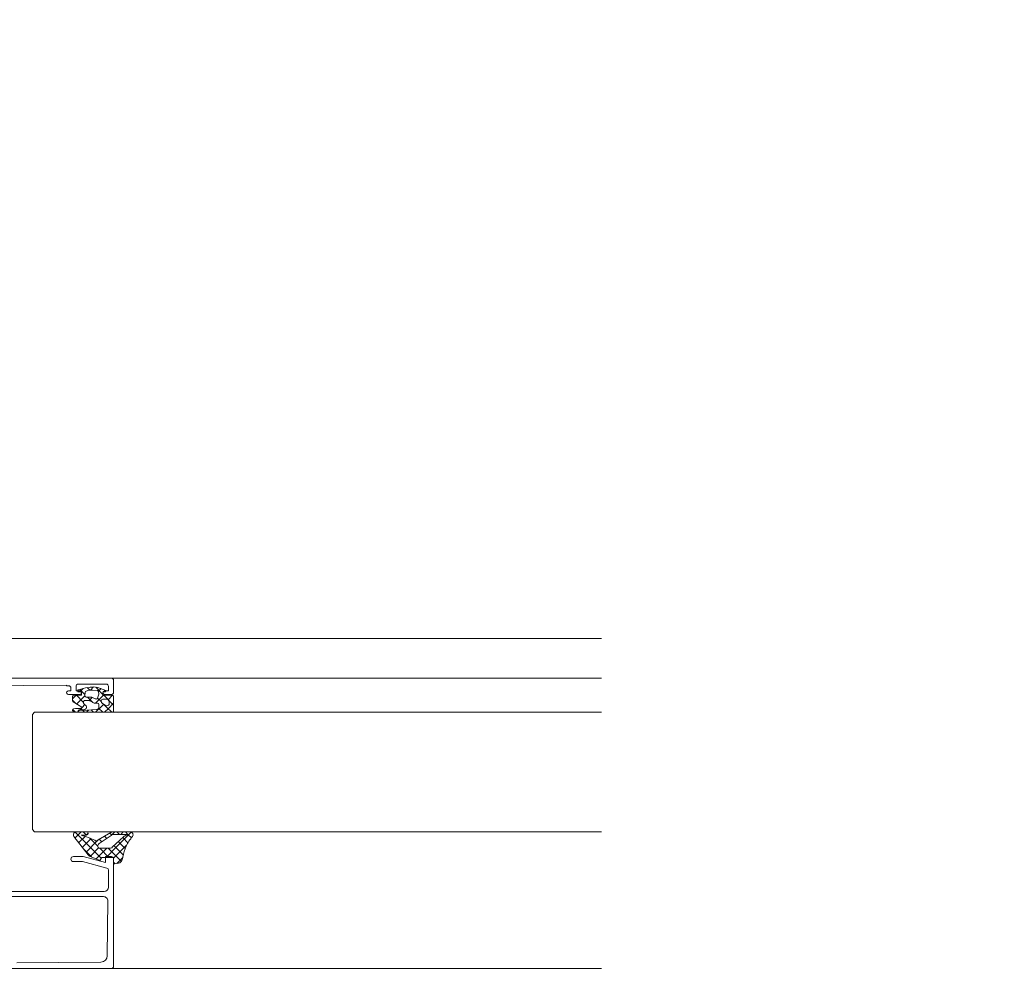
# Model space of a CAD drawing. Header units: millimetres. Extents: x 3652085 to 3778338, y -303702 to -273644.
# Tile 29 of 256: x 3656758 to 3656989, y -276888 to -276666. Entities that reach past the tile are written whole.
import ezdxf

# ---------------------------------------------------------------- set-up
doc = ezdxf.new("R2010")
doc.units = ezdxf.units.MM
doc.linetypes.add('AUSGEZOGEN', pattern=[0])
doc.layers.add('!!!! BALCONY', color=7, linetype='Continuous')
doc.layers.add('DOOR', color=7, linetype='AUSGEZOGEN')
doc.layers.add('SYMBOL-DETAIL    (HAUSART)', color=2, linetype='Continuous', lineweight=5)

msp = doc.modelspace()

# ---------------------------------------------------------------- hatches: boundary and pattern name
at = {"layer": '!!!! BALCONY', "linetype": 'Continuous', "lineweight": 13}
h = msp.add_hatch(dxfattribs=at)
h.set_pattern_fill('NET', color=252, scale=50, angle=360, style=0)
h.set_pattern_definition([(360, (3852956.77, -411113.63), (8e-14, 158.75), []), (90, (3852956.77, -411113.63), (-158.75, 9e-14), [])])
h.paths.add_polyline_path([(3656189.32, -276684.64), (3656189.32, -276683.85), (3656190.9, -276683.85), (3656191.69, -276683.06), (3656191.69, -276682.27), (3656193.27, -276682.27), (3656195.21, -276683.55), (3656198.99, -276683.89), (3656198.8, -276682.27), (3656201.17, -276682.27), (3656201.96, -276683.06), (3656202.75, -276683.06), (3656203.54, -276683.85), (3656208.29, -276683.85), (3656209.08, -276684.64), (3656213.82, -276684.64), (3656214.61, -276685.43), (3656216.98, -276685.43), (3656217.77, -276686.22), (3656218.56, -276686.22), (3656221.72, -276687.01), (3656222.51, -276687.01), (3656224.88, -276687.8), (3656227.26, -276687.8), (3656228.05, -276688.35), (3656230.42, -276688.35), (3656230.42, -276687.8), (3656231.21, -276687.8), (3656232, -276687.01), (3656240.69, -276687.01), (3656241.48, -276686.22), (3656249.39, -276686.22), (3656250.18, -276685.43), (3656252.55, -276685.43), (3656252.55, -276684.64), (3656254.13, -276684.64), (3656254.92, -276683.85), (3656262.03, -276683.85), (3656262.82, -276684.64), (3656263.61, -276684.64), (3656264.4, -276685.43), (3656268.36, -276685.43), (3656269.15, -276684.64), (3656274.68, -276684.64), (3656276.26, -276683.85), (3656294.8, -276683.85), (3656296.02, -276683.85), (3656296.02, -276683.06), (3656299.97, -276683.06), (3656300.76, -276682.27), (3656312.62, -276682.27), (3656314.2, -276683.06), (3656314.99, -276683.85), (3656315.78, -276683.85), (3656317.36, -276684.64), (3656318.94, -276686.22), (3656321.31, -276686.22), (3656322.1, -276685.43), (3656335.54, -276685.43), (3656335.54, -276684.64), (3656347.4, -276684.64), (3656348.19, -276683.85), (3656352.93, -276683.85), (3656352.93, -276683.06), (3656354.51, -276683.06), (3656354.51, -276683.85), (3656356.09, -276683.85), (3656358.46, -276686.22), (3656360.04, -276686.22), (3656360.04, -276687.01), (3656361.62, -276687.01), (3656361.62, -276685.43), (3656363.99, -276685.43), (3656364.78, -276684.64), (3656373.48, -276684.64), (3656374.27, -276685.43), (3656375.06, -276685.43), (3656375.85, -276686.22), (3656376.64, -276685.43), (3656377.43, -276685.43), (3656379.01, -276684.64), (3656381.38, -276683.85), (3656382.96, -276683.85), (3656383.75, -276683.06), (3656386.92, -276683.06), (3656387.71, -276683.85), (3656389.29, -276683.85), (3656390.87, -276684.64), (3656392.45, -276685.43), (3656394.82, -276685.43), (3656395.61, -276684.64), (3656399.56, -276684.64), (3656400.35, -276683.85), (3656410.63, -276683.85), (3656410.63, -276684.64), (3656418.53, -276684.64), (3656419.32, -276683.85), (3656421.69, -276683.85), (3656423.27, -276682.27), (3656423.27, -276682.27), (3656424.85, -276682.27), (3656425.64, -276683.06), (3656426.44, -276683.85), (3656428.81, -276683.85), (3656429.6, -276684.64), (3656436.71, -276684.64), (3656437.5, -276683.85), (3656437.5, -276683.06), (3656438.29, -276682.27), (3656439.08, -276682.27), (3656439.87, -276681.48), (3656442.24, -276681.48), (3656442.24, -276682.27), (3656444.61, -276682.27), (3656445.4, -276683.06), (3656446.2, -276683.06), (3656446.99, -276683.85), (3656455.68, -276683.85), (3656456.47, -276684.64), (3656459.63, -276684.64), (3656460.42, -276685.43), (3656464.37, -276685.43), (3656465.16, -276684.64), (3656467.54, -276684.64), (3656468.33, -276683.85), (3656478.6, -276683.85), (3656479.39, -276684.64), (3656484.92, -276684.64), (3656487.3, -276685.43), (3656489.42, -276684.64), (3656498.55, -276684.64), (3656499.34, -276683.85), (3656499.34, -276683.06), (3656500.13, -276682.27), (3656500.92, -276682.27), (3656501.71, -276681.48), (3656504.08, -276681.48), (3656504.08, -276682.27), (3656506.46, -276682.27), (3656507.25, -276683.06), (3656508.04, -276683.06), (3656508.83, -276683.85), (3656517.52, -276683.85), (3656518.31, -276684.64), (3656521.47, -276684.64), (3656522.26, -276685.43), (3656526.21, -276685.43), (3656527.01, -276684.64), (3656529.38, -276684.64), (3656530.17, -276683.85), (3656540.44, -276683.85), (3656541.23, -276684.64), (3656546.77, -276684.64), (3656549.14, -276685.43), (3656551.51, -276685.43), (3656552.36, -276685.86), (3656556.93, -276683.85), (3656557.73, -276684.64), (3656563.26, -276684.64), (3656565.63, -276685.43), (3656567.76, -276684.64), (3656576.88, -276684.64), (3656577.67, -276683.85), (3656577.67, -276683.06), (3656578.47, -276682.27), (3656579.26, -276682.27), (3656580.05, -276681.48), (3656582.42, -276681.48), (3656582.42, -276682.27), (3656584.79, -276682.27), (3656585.58, -276683.06), (3656586.37, -276683.06), (3656587.16, -276683.85), (3656595.85, -276683.85), (3656596.64, -276684.64), (3656607.55, -276684.64), (3656610.72, -276683.85), (3656612.3, -276683.85), (3656613.09, -276683.06), (3656613.88, -276683.06), (3656614.67, -276682.27), (3656616.25, -276682.27), (3656618.76, -276682.52), (3656622.19, -276683.21), (3656624.15, -276682.27), (3656625.73, -276682.27), (3656626.52, -276683.06), (3656628.1, -276683.06), (3656628.1, -276683.85), (3656630.47, -276683.85), (3656631.27, -276684.64), (3656634.43, -276684.64), (3656635.22, -276685.43), (3656639.17, -276685.43), (3656639.96, -276686.22), (3656645.49, -276686.22), (3656646.28, -276685.43), (3656651.82, -276685.43), (3656652.61, -276684.64), (3656657.35, -276684.64), (3656658.14, -276683.85), (3656666.83, -276683.85), (3656666.83, -276684.64), (3656692.13, -276684.64), (3656692.13, -276683.85), (3656693.71, -276683.85), (3656694.5, -276683.06), (3656694.5, -276682.27), (3656696.08, -276682.27), (3656698.02, -276683.55), (3656701.8, -276683.89), (3656701.61, -276682.27), (3656703.98, -276682.27), (3656704.77, -276683.06), (3656705.56, -276683.06), (3656706.35, -276683.85), (3656708.34, -276683.85), (3656709.92, -276683.85), (3656710.71, -276683.06), (3656710.71, -276682.27), (3656712.29, -276682.27), (3656714.24, -276683.55), (3656718.01, -276683.89), (3656717.82, -276682.27), (3656720.2, -276682.27), (3656720.99, -276683.06), (3656721.78, -276683.06), (3656722.57, -276683.85), (3656725.33, -276683.85), (3656725.33, -276688.9), (3656725.33, -276690.88), (3656724.64, -276690.88), (3656724.64, -276691.86), (3656723.85, -276691.86), (3656724.64, -276692.65), (3656725.43, -276693.44), (3656725.43, -276697.39), (3656726.22, -276698.18), (3656726.22, -276708.46), (3656725.43, -276708.46), (3656725.43, -276716.36), (3656726.22, -276717.15), (3656726.22, -276719.52), (3656727.01, -276720.31), (3656727.01, -276721.1), (3656727.8, -276721.1), (3656727.8, -276722.68), (3656727.01, -276723.47), (3656726.22, -276724.26), (3656726.22, -276726.63), (3656725.43, -276727.42), (3656725.43, -276734.54), (3656726.22, -276735.33), (3656727.01, -276735.33), (3656727.8, -276736.12), (3656727.8, -276736.91), (3656728.59, -276737.7), (3656728.59, -276740.07), (3656727.8, -276740.07), (3656727.8, -276742.44), (3656727.01, -276743.23), (3656727.01, -276744.02), (3656726.22, -276744.81), (3656726.22, -276753.51), (3656725.43, -276754.3), (3656725.43, -276757.46), (3656724.64, -276758.25), (3656724.64, -276762.2), (3656725.43, -276762.99), (3656725.43, -276765.36), (3656726.22, -276766.15), (3656726.22, -276776.43), (3656725.43, -276777.22), (3656725.43, -276782.75), (3656724.64, -276785.12), (3656725.43, -276787.25), (3656725.43, -276796.38), (3656726.22, -276797.17), (3656727.01, -276797.17), (3656727.8, -276797.96), (3656727.8, -276798.35), (3656727.8, -276798.75), (3656728.59, -276799.54), (3656728.59, -276801.91), (3656727.8, -276801.91), (3656727.8, -276804.28), (3656727.01, -276805.07), (3656727.01, -276805.86), (3656726.48, -276806.39), (3656726.22, -276806.65), (3656726.22, -276808.44, -0.317837), (3656726.72, -276809.14), (3656726.72, -276816.39), (3656726.72, -276820.33), (3656779.97, -276820.33), (3656894.71, -276820.33), (3656894.71, -276685.35), (3656894.71, -276679.27), (3656894.71, -276669.27), (3656894.71, -276646.1), (3656894.71, -276220.09), (3656983.08, -276193.28), (3656806.34, -276169.7), (3656894.71, -276146.35), (3656894.71, -275978.24), (3656894.71, -275935.32), (3656894.71, -275669.88), (3656894.71, -275537.89), (3656894.71, -275005.89), (3656178.04, -275005.89), (3656128.42, -275005.89), (3656123.18, -275005.89), (3656123.18, -275009.64), (3656123.97, -275010.43), (3656123.97, -275020.7), (3656123.18, -275020.7), (3656123.18, -275028.61), (3656123.97, -275029.4), (3656123.97, -275031.77), (3656124.76, -275032.56), (3656124.76, -275033.35), (3656125.55, -275033.35), (3656125.55, -275034.93), (3656124.76, -275035.72), (3656123.97, -275036.51), (3656123.97, -275038.88), (3656123.18, -275039.67), (3656123.18, -275046.79), (3656123.97, -275047.58), (3656124.76, -275047.58), (3656125.55, -275048.37), (3656125.55, -275049.16), (3656126.34, -275049.95), (3656126.34, -275052.32), (3656125.55, -275052.32), (3656125.55, -275054.69), (3656124.76, -275055.48), (3656124.76, -275056.27), (3656123.97, -275057.06), (3656123.97, -275065.76), (3656123.18, -275066.55), (3656123.18, -275069.71), (3656122.39, -275070.5), (3656122.39, -275070.55), (3656121.59, -275070.55), (3656121.59, -275071.57), (3656122.38, -275072.36), (3656122.38, -275077.89), (3656123.17, -275078.68), (3656123.17, -275083.43), (3656123.96, -275084.22), (3656123.96, -275092.91), (3656123.17, -275092.91), (3656123.17, -275105.89), (3656123.17, -275118.2), (3656123.96, -275118.2), (3656123.96, -275119.78), (3656124.75, -275120.57), (3656125.54, -275120.57), (3656125.54, -275122.16), (3656124.27, -275124.1), (3656123.93, -275127.88), (3656125.54, -275127.69), (3656125.54, -275130.06), (3656124.75, -275130.85), (3656124.75, -275131.64), (3656123.96, -275132.43), (3656123.96, -275137.17), (3656123.17, -275137.96), (3656123.17, -275142.71), (3656122.38, -275143.5), (3656122.38, -275145.87), (3656121.59, -275146.66), (3656121.59, -275147.45), (3656120.8, -275150.61), (3656120.8, -275151.4), (3656120.01, -275153.77), (3656120.01, -275156.14), (3656119.46, -275156.93), (3656119.46, -275159.3), (3656120.01, -275159.3), (3656120.01, -275160.09), (3656120.8, -275160.88), (3656120.8, -275169.58), (3656121.59, -275170.37), (3656121.59, -275178.27), (3656122.38, -275179.06), (3656122.38, -275181.43), (3656123.17, -275181.43), (3656123.17, -275183.02), (3656123.96, -275183.81), (3656123.96, -275190.92), (3656123.17, -275191.71), (3656123.17, -275192.5), (3656122.38, -275193.29), (3656122.38, -275197.24), (3656123.17, -275198.03), (3656123.17, -275203.57), (3656123.96, -275205.15), (3656123.96, -275224.91), (3656124.75, -275224.91), (3656124.75, -275228.86), (3656125.54, -275229.65), (3656125.54, -275241.5), (3656124.75, -275243.09), (3656123.96, -275243.88), (3656123.96, -275244.67), (3656123.17, -275246.25), (3656121.59, -275247.83), (3656121.59, -275250.2), (3656122.38, -275250.99), (3656122.38, -275264.43), (3656123.17, -275264.43), (3656123.17, -275276.28), (3656123.96, -275277.07), (3656123.96, -275281.81), (3656124.75, -275281.81), (3656124.75, -275283.4), (3656123.96, -275283.4), (3656123.96, -275284.98), (3656121.59, -275287.35), (3656121.59, -275288.93), (3656120.8, -275290.51), (3656122.38, -275290.51), (3656122.38, -275292.88), (3656123.17, -275293.67), (3656123.17, -275302.37), (3656122.38, -275303.16), (3656122.38, -275303.95), (3656121.59, -275304.74), (3656122.38, -275305.53), (3656122.38, -275306.32), (3656123.17, -275307.9), (3656123.96, -275310.27), (3656123.96, -275311.85), (3656124.75, -275312.64), (3656124.75, -275315.8), (3656123.96, -275316.59), (3656123.96, -275318.17), (3656123.17, -275319.75), (3656122.38, -275321.33), (3656122.38, -275323.71), (3656123.17, -275324.5), (3656123.17, -275328.45), (3656123.96, -275329.24), (3656123.96, -275339.51), (3656123.17, -275339.51), (3656123.17, -275347.42), (3656123.96, -275348.21), (3656123.96, -275350.58), (3656125.54, -275352.16), (3656125.54, -275352.16), (3656125.54, -275353.74), (3656124.75, -275354.53), (3656123.96, -275355.32), (3656123.96, -275357.69), (3656123.17, -275358.48), (3656123.17, -275365.6), (3656123.96, -275366.39), (3656124.75, -275366.39), (3656125.54, -275367.18), (3656125.54, -275367.97), (3656126.33, -275368.76), (3656126.33, -275371.13), (3656125.15, -275374.69), (3656123.96, -275375.87), (3656123.96, -275384.57), (3656123.17, -275385.36), (3656123.17, -275388.52), (3656122.38, -275389.31), (3656122.38, -275389.36), (3656122.38, -275392.65), (3656123.17, -275393.44), (3656123.96, -275395.02), (3656123.96, -275395.81), (3656124.75, -275396.6), (3656125.54, -275398.18), (3656125.54, -275410.04), (3656124.75, -275410.83), (3656124.75, -275414.78), (3656123.96, -275414.78), (3656123.96, -275416.01), (3656123.96, -275434.54), (3656123.17, -275436.12), (3656123.17, -275441.66), (3656122.38, -275442.45), (3656122.38, -275446.4), (3656123.17, -275447.19), (3656123.17, -275447.98), (3656123.96, -275448.77), (3656123.96, -275455.88), (3656123.17, -275456.67), (3656123.17, -275458.25), (3656122.38, -275458.25), (3656122.38, -275460.62), (3656121.59, -275461.42), (3656121.59, -275469.32), (3656120.8, -275470.11), (3656120.8, -275478.8), (3656120.01, -275479.59), (3656120.01, -275480.38), (3656119.46, -275482.76), (3656120.01, -275483.55), (3656120.01, -275485.92), (3656120.8, -275488.29), (3656120.8, -275489.08), (3656121.86, -275493.29), (3656122.38, -275493.82), (3656122.38, -275496.19), (3656123.17, -275496.98), (3656123.17, -275501.73), (3656123.96, -275502.52), (3656123.96, -275507.26), (3656124.75, -275508.05), (3656124.75, -275508.84), (3656125.54, -275509.63), (3656125.54, -275512), (3656123.92, -275511.81), (3656124.27, -275515.59), (3656125.54, -275517.53), (3656125.54, -275519.11), (3656124.75, -275519.11), (3656123.96, -275519.9), (3656123.96, -275521.49), (3656123.17, -275521.49), (3656123.17, -275561.8), (3656123.96, -275561.8), (3656123.96, -275563.4), (3656123.17, -275563.4), (3656123.17, -275567.85), (3656123.96, -275568.64), (3656121.96, -275573.22), (3656122.38, -275574.07), (3656122.38, -275576.44), (3656123.17, -275578.81), (3656123.17, -275584.35), (3656123.96, -275585.14), (3656123.96, -275595.41), (3656123.17, -275596.2), (3656123.17, -275598.57), (3656122.38, -275599.36), (3656122.38, -275603.32), (3656123.17, -275604.11), (3656123.17, -275607.27), (3656123.96, -275608.06), (3656123.96, -275616.75), (3656124.75, -275617.54), (3656124.75, -275618.33), (3656125.54, -275619.12), (3656125.54, -275621.5), (3656126.33, -275621.5), (3656126.33, -275623.87), (3656125.54, -275624.66), (3656125.54, -275625.45), (3656124.75, -275626.24), (3656123.96, -275626.24), (3656123.17, -275627.03), (3656123.17, -275636.16), (3656122.63, -275637.61), (3656122.93, -275638.89), (3656117.04, -275638.89), (3656116.25, -275639.68), (3656111.68, -275637.67), (3656110.83, -275638.1), (3656108.45, -275638.1), (3656106.08, -275638.89), (3656100.55, -275638.89), (3656099.76, -275639.68), (3656089.49, -275639.68), (3656088.69, -275638.89), (3656086.32, -275638.89), (3656085.53, -275638.1), (3656081.58, -275638.1), (3656080.79, -275638.89), (3656077.63, -275638.89), (3656076.84, -275639.68), (3656073.01, -275640.73), (3656069.19, -275638.89), (3656059.02, -275638.93), (3656054.93, -275638.94), (3656054.93, -275638.91, -0.271422), (3656051.91, -275638.88), (3656051.91, -275669.88), (3656051.91, -275669.88), (3656051.91, -275697.28), (3656051.93, -276349.39), (3656781.13, -276349.4, -0.383388), (3656782.02, -276350.39), (3656782.02, -276351.89, -0.414214), (3656781.52, -276352.39), (3656780.52, -276352.39), (3656780.52, -276351.89), (3656779.02, -276351.89, 0.414214), (3656778.02, -276352.89), (3656778.02, -276364.59), (3656782.02, -276364.59), (3656782.02, -276363.59), (3656783.02, -276363.59), (3656783.02, -276364.59), (3656783.02, -276379.29), (3656780.82, -276379.29), (3656780.82, -276381.19), (3656779.02, -276381.19), (3656779.02, -276379.14), (3656772.72, -276379.14, 0.414214), (3656771.22, -276380.64), (3656771.22, -276386.87), (3656770.92, -276387.39), (3656771.22, -276387.91), (3656771.22, -276394.14, 0.414214), (3656772.72, -276395.64), (3656779.02, -276395.64), (3656779.02, -276393.59), (3656780.82, -276393.59), (3656780.82, -276395.49), (3656783.02, -276395.49), (3656783.02, -276404.89), (3656793.02, -276404.89), (3656793.02, -276403.39), (3656792.2, -276399.89), (3656797.95, -276399.89), (3656797.95, -276399.89), (3656803.7, -276399.89), (3656803.02, -276403.39), (3656803.02, -276415.39, -0.414214), (3656799.02, -276419.39), (3656785.64, -276419.39), (3656785.64, -276432.39, -0.414214), (3656783.64, -276434.39), (3656782.64, -276434.39), (3656782.64, -276438.89), (3656782.64, -276440.21), (3656782.67, -276440.26), (3656782.67, -276441.45), (3656782.67, -276444.53), (3656782.66, -276441.45), (3656782.27, -276441.45, 0.073044), (3656782.64, -276445.89), (3656782.64, -276489.89, -0.414214), (3656781.14, -276491.39), (3656643.38, -276491.39, -0.208864), (3656642.28, -276490.91, -0.066632), (3656635.71, -276481.59, -0.563251), (3656637.04, -276479.39), (3656751.64, -276479.39, 0.414202), (3656758.64, -276472.39), (3656758.64, -276441.45), (3656758.64, -276434.39), (3656757.64, -276434.39, -0.414214), (3656755.64, -276432.39), (3656755.64, -276419.39), (3656754.22, -276419.39), (3656744.02, -276419.39), (3656212.62, -276419.39), (3656198.13, -276419.39), (3656190.79, -276419.39), (3656188.04, -276419.39), (3656178.04, -276419.39), (3656133.93, -276419.39), (3656123.73, -276419.39), (3656068.93, -276419.39, -0.414214), (3656064.93, -276415.39), (3656064.93, -276406.39), (3656062.43, -276406.39, -1), (3656054.43, -276406.39), (3656051.93, -276406.39), (3656051.93, -276422.9, -0.269734), (3656054.93, -276422.88), (3656069.19, -276422.89), (3656073.01, -276421.05), (3656076.84, -276422.1), (3656077.63, -276422.89), (3656080.79, -276422.89), (3656081.58, -276423.68), (3656085.53, -276423.68), (3656086.32, -276422.89), (3656088.69, -276422.89), (3656089.49, -276422.1), (3656099.76, -276422.1), (3656100.55, -276422.89), (3656106.08, -276422.89), (3656108.45, -276423.68), (3656110.83, -276423.68), (3656111.68, -276424.11), (3656116.25, -276422.1), (3656117.04, -276422.89), (3656122.93, -276422.89), (3656122.63, -276424.18), (3656123.17, -276425.63), (3656123.17, -276434.76), (3656123.96, -276435.55), (3656124.75, -276435.55), (3656125.54, -276436.34), (3656125.54, -276437.13), (3656126.33, -276437.92), (3656126.33, -276440.29), (3656125.54, -276440.29), (3656125.54, -276442.66), (3656124.75, -276443.45), (3656124.75, -276444.24), (3656123.96, -276445.03), (3656123.96, -276453.73), (3656123.17, -276454.52), (3656123.17, -276457.68), (3656122.38, -276458.47), (3656122.38, -276462.42), (3656123.17, -276463.21), (3656123.17, -276465.58), (3656123.96, -276466.37), (3656123.96, -276476.65), (3656123.17, -276477.44), (3656123.17, -276482.97), (3656122.38, -276485.34), (3656122.38, -276487.71), (3656121.96, -276488.56), (3656123.96, -276493.14), (3656123.17, -276493.93), (3656123.17, -276498.39), (3656123.96, -276498.39), (3656123.96, -276499.99), (3656123.17, -276499.99), (3656123.17, -276540.3), (3656123.96, -276540.3), (3656123.96, -276541.88), (3656124.75, -276542.67), (3656125.54, -276542.67), (3656125.54, -276544.25), (3656124.27, -276546.2), (3656123.92, -276549.97), (3656125.54, -276549.78), (3656125.54, -276552.15), (3656124.75, -276552.94), (3656124.75, -276553.73), (3656123.96, -276554.53), (3656123.96, -276559.27), (3656123.17, -276560.06), (3656123.17, -276564.8), (3656122.38, -276565.59), (3656122.38, -276567.96), (3656121.59, -276568.75), (3656121.59, -276569.54), (3656120.8, -276572.7), (3656120.8, -276573.49), (3656120.01, -276575.87), (3656120.01, -276578.24), (3656119.46, -276579.03), (3656119.46, -276581.4), (3656120.01, -276581.4), (3656120.01, -276582.19), (3656120.8, -276582.98), (3656120.8, -276591.67), (3656121.59, -276592.46), (3656121.59, -276600.37), (3656122.38, -276601.16), (3656122.38, -276603.53), (3656123.17, -276603.53), (3656123.17, -276605.11), (3656123.96, -276605.9), (3656123.96, -276613.01), (3656123.17, -276613.8), (3656123.17, -276614.6), (3656122.38, -276615.39), (3656122.38, -276619.34), (3656123.17, -276620.13), (3656123.17, -276625.66), (3656123.96, -276627.24), (3656123.96, -276645.78), (3656123.96, -276647), (3656124.75, -276647), (3656124.75, -276650.95), (3656125.54, -276651.74), (3656125.54, -276663.6), (3656124.75, -276665.18), (3656123.96, -276665.97), (3656123.96, -276666.76), (3656123.17, -276668.34), (3656121.59, -276669.92), (3656121.59, -276672.29), (3656122.38, -276673.08), (3656122.38, -276679.27), (3656123.17, -276679.27), (3656123.17, -276682.27), (3656123.44, -276682.27), (3656125.95, -276682.52), (3656129.38, -276683.21), (3656131.34, -276682.27), (3656132.92, -276682.27), (3656133.71, -276683.06), (3656135.29, -276683.06), (3656135.29, -276683.85), (3656137.67, -276683.85), (3656138.46, -276684.64), (3656141.62, -276684.64), (3656142.41, -276685.43), (3656146.36, -276685.43), (3656147.15, -276686.22), (3656152.68, -276686.22), (3656153.47, -276685.43), (3656159.01, -276685.43), (3656159.8, -276684.64), (3656164.54, -276684.64), (3656165.33, -276683.85), (3656174.02, -276683.85), (3656174.02, -276684.64), (3656178.04, -276684.64)])

# ---------------------------------------------------------------- linework, layer by layer
at = {"lineweight": 0}
for p, q in [((3656774.24, -276822.54), (3656774.87, -276823.17)), ((3656775.03, -276823.16), (3656775.78, -276822.4)), ((3656776.28, -276822.45), (3656777.97, -276824.14)), ((3656770.86, -276825.21), (3656771.74, -276824.33)), ((3656771.79, -276824.33), (3656773.38, -276825.92)), ((3656771.83, -276826.36), (3656773.74, -276824.45)), ((3656772.54, -276823.53), (3656773.33, -276822.73)), ((3656772.55, -276822.97), (3656773.76, -276824.18)), ((3656774.35, -276824.76), (3656775.59, -276826)), ((3656776.76, -276825.67), (3656777.84, -276824.59)), ((3656776.91, -276823.4), (3656777.53, -276822.78)), ((3656776.91, -276823.4), (3656776.91, -276823.4)), ((3656777.84, -276824.59), (3656778.11, -276824.33)), ((3656778.16, -276824.33), (3656780.47, -276826.64)), ((3656779.16, -276825.39), (3656780.22, -276824.33)), ((3656780.31, -276824.36), (3656780.43, -276824.48)), ((3656770.86, -276825.51), (3656771.52, -276826.17)), ((3656773.09, -276827.22), (3656773.77, -276826.54)), ((3656774.71, -276825.6), (3656775.46, -276824.85)), ((3656776.21, -276826.22), (3656776.76, -276825.67)), ((3656776.23, -276828.33), (3656778, -276826.55)), ((3656776.71, -276825), (3656777.62, -276825.91)), ((3656778, -276826.55), (3656778.12, -276826.43)), ((3656778.18, -276826.47), (3656778.88, -276827.18)), ((3656779.24, -276827.43), (3656780.47, -276826.21)), ((3656770.89, -276827.66), (3656771.55, -276828.33)), ((3656771.98, -276828.33), (3656772.4, -276827.91)), ((3656772.48, -276827.83), (3656773.05, -276827.26)), ((3656772.75, -276827.4), (3656773.1, -276827.75)), ((3656773.22, -276827.87), (3656773.67, -276828.33)), ((3656774.11, -276828.33), (3656774.54, -276827.89)), ((3656774.54, -276827.89), (3656774.63, -276827.8)), ((3656775.23, -276827.77), (3656775.76, -276828.3)), ((3656775.76, -276828.3), (3656775.79, -276828.33)), ((3656776.96, -276827.38), (3656777.91, -276828.33)), ((3656778.35, -276828.33), (3656779.24, -276827.43)), ((3656778.88, -276827.18), (3656780.03, -276828.33)), ((3656772.88, -276856.33), (3656771.44, -276857.76)), ((3656771.47, -276856.4), (3656777.59, -276862.51)), ((3656773.37, -276856.33), (3656774.14, -276857.1)), ((3656774.52, -276856.65), (3656774.07, -276857.1)), ((3656779.6, -276856.65), (3656780.04, -276857.09)), ((3656780.76, -276856.33), (3656779.87, -276857.21)), ((3656784.62, -276856.4), (3656781.03, -276859.99)), ((3656781.25, -276856.33), (3656781.85, -276856.93)), ((3656782.73, -276856.33), (3656782.13, -276856.93)), ((3656783.22, -276856.33), (3656783.82, -276856.93)), ((3656783.91, -276857.02), (3656784.64, -276857.75)), ((3656773.78, -276857.4), (3656772.31, -276858.87)), ((3656775.22, -276857.92), (3656773.18, -276859.97)), ((3656776.71, -276858.4), (3656774.04, -276861.07)), ((3656774.8, -276857.76), (3656776.74, -276859.7)), ((3656776.93, -276858.18), (3656776.79, -276858.33)), ((3656777.1, -276858.09), (3656777.68, -276858.67)), ((3656778.35, -276857.37), (3656778.86, -276857.88)), ((3656781.57, -276858.62), (3656782.73, -276859.78)), ((3656782.6, -276857.68), (3656783.83, -276858.91)), ((3656773.56, -276860.46), (3656775.32, -276862.22)), ((3656776.96, -276860.12), (3656774.99, -276862.09)), ((3656778.87, -276860.18), (3656776.4, -276862.65)), ((3656777.23, -276860.18), (3656779.37, -276862.33)), ((3656781.03, -276859.99), (3656778.7, -276862.33)), ((3656779.2, -276860.18), (3656782.29, -276863.28)), ((3656783.28, -276859.72), (3656780.47, -276862.52)), ((3656780.55, -276859.57), (3656780.98, -276860)), ((3656780.98, -276860), (3656782.72, -276861.74)), ((3656782.73, -276859.78), (3656783.18, -276860.23)), ((3656783.52, -276859.47), (3656783.28, -276859.72)), ((3656780.47, -276863.43), (3656780.87, -276863.83)), ((3656782.61, -276862.35), (3656781.19, -276863.77))]:
    msp.add_line(p, q, dxfattribs=at)
for points in [[(3656716.97, -276820.33), (3656779.97, -276820.33, -0.414214), (3656780.47, -276820.83), (3656780.47, -276823.63, -0.414214), (3656779.97, -276824.13), (3656778.37, -276824.13, -1), (3656778.37, -276823.33), (3656779.27, -276823.33), (3656779.27, -276822.23, 0.414214), (3656778.77, -276821.73), (3656772.17, -276821.73, 0.414214), (3656771.67, -276822.23), (3656771.67, -276823.33), (3656772.57, -276823.33, -1), (3656772.57, -276824.13), (3656769.87, -276824.13, -1.00001), (3656769.87, -276823.33), (3656770.47, -276823.33), (3656770.47, -276822.63, 0.414214), (3656769.97, -276822.13), (3656769.47, -276822.13), (3656769.47, -276821.98), (3656749.07, -276822.13)], [(3656753.97, -276870.33), (3656778.27, -276870.33, 0.4137), (3656779.27, -276869.33), (3656779.27, -276865.34, 0.339968), (3656778.9, -276864.86), (3656773.19, -276863.33), (3656771.07, -276863.33, -0.999985), (3656771.07, -276862.13), (3656773.34, -276862.13), (3656778.57, -276863.53), (3656778.57, -276862.13), (3656779.97, -276862.13, -0.414214), (3656780.47, -276862.63), (3656780.47, -276887.83, -0.4142), (3656779.97, -276888.33), (3656755.97, -276888.33, -0.414227)], [(3656757.78, -276887.02), (3656777.5, -276886.86, 0.410062), (3656778.99, -276885.37), (3656779.12, -276872.53), (3656779.12, -276872.53, 0.416011), (3656778.12, -276871.53), (3656751.82, -276871.53, -0.49432)]]:
    msp.add_lwpolyline(points, format="xyb", dxfattribs=at)
for points in [[(3656771.52, -276828.33), (3656780.17, -276828.33, 0.198913), (3656780.38, -276828.24, 0.198913), (3656780.47, -276828.03), (3656780.47, -276824.63, 0.414214), (3656780.17, -276824.33), (3656778.07, -276824.33, -0.414214), (3656777.97, -276824.23), (3656777.97, -276823.83, -0.414214), (3656778.27, -276823.53), (3656778.49, -276823.53, 0.665155), (3656778.63, -276823.19), (3656776.75, -276822.49), (3656775.7, -276822.4, 0.037416), (3656774.72, -276822.49), (3656773.86, -276822.57), (3656772.26, -276823.05, 0.217158), (3656772.13, -276823.16), (3656772.1, -276823.24, 0.544925), (3656772.28, -276823.53), (3656772.67, -276823.53, -0.414214), (3656772.97, -276823.83), (3656772.97, -276824.23, -0.414214), (3656772.87, -276824.33), (3656771.16, -276824.33, 0.414214), (3656770.86, -276824.63), (3656770.86, -276825.61, 0.264132), (3656771, -276825.87), (3656773.05, -276827.09, -0.587695), (3656773.05, -276827.26), (3656772.83, -276827.38, -0.120185), (3656772.69, -276827.41), (3656771.61, -276827.41, 0.056618), (3656771.54, -276827.42), (3656771.08, -276827.52, 0.685292), (3656771, -276828.08), (3656771.38, -276828.29), (3656771.52, -276828.33)], [(3656775.84, -276825.01), (3656775.38, -276824.81, 0.103917), (3656775.14, -276824.76), (3656774.04, -276824.76, -0.439256), (3656773.74, -276824.44), (3656773.81, -276823.66, -0.321894), (3656774.03, -276823.39), (3656774.68, -276823.18), (3656775.54, -276823.12), (3656776.72, -276823.23, -0.142395), (3656776.89, -276823.37, -0.142395), (3656776.96, -276823.58), (3656777.02, -276823.91, -0.11993), (3656777.01, -276824.05), (3656776.7, -276825.03, -0.446268), (3656776.29, -276825.21), (3656775.84, -276825.01)], [(3656774.31, -276827.81), (3656772.16, -276827.93), (3656772.14, -276827.87), (3656773.63, -276827.69, 0.095683), (3656773.74, -276827.65), (3656773.96, -276827.53, 0.273211), (3656774.11, -276827.27), (3656774.11, -276826.94, 0.243176), (3656773.99, -276826.7), (3656773.55, -276826.39, -0.195639), (3656773.43, -276826.2), (3656773.39, -276825.95, -0.468397), (3656773.68, -276825.6), (3656774.65, -276825.6, -0.118373), (3656774.93, -276825.66), (3656775.89, -276826.16, 0.118373), (3656776.16, -276826.22), (3656776.73, -276826.22, -0.414214), (3656777.03, -276826.52), (3656777.03, -276827.1, -0.399031), (3656776.46, -276827.7), (3656774.31, -276827.81)], [(3656778.38, -276825.27), (3656778.8, -276825.27, -0.414214), (3656779.4, -276825.87), (3656779.4, -276826.44, -0.141814), (3656779.37, -276826.55), (3656779.35, -276826.58, -0.209904), (3656779.09, -276826.76), (3656778.84, -276826.8, -0.204901), (3656778.54, -276826.73), (3656777.79, -276826.19, -0.153119), (3656777.65, -276826), (3656777.58, -276825.81, -0.515891), (3656777.96, -276825.27), (3656778.38, -276825.27)], [(3656782.63, -276862.28, -0.073105), (3656783.41, -276859.7, -0.073105), (3656784.9, -276857.45, 0.611617), (3656784.29, -276856.33), (3656780.74, -276856.33, 0.135371), (3656779.84, -276856.51), (3656776.84, -276858.24, -0.600795), (3656776.09, -276858.29, 0.039523), (3656772.86, -276857.13), (3656774.15, -276857.1, 0.98584), (3656774.14, -276856.33), (3656771.81, -276856.33, 0.588526), (3656771.16, -276857.41), (3656774.54, -276861.71, 0.170077), (3656775.01, -276862.09), (3656777.16, -276862.95, 0.46953), (3656777.43, -276862.86), (3656777.63, -276862.41, -0.327485), (3656777.77, -276862.33), (3656780.27, -276862.33, -0.417705), (3656780.47, -276862.5), (3656780.47, -276863.7, 0.496087), (3656780.71, -276863.86), (3656781.65, -276863.68, 0.281435), (3656782.39, -276863.07), (3656782.61, -276862.37), (3656782.63, -276862.28)], [(3656780.23, -276859.87, -0.353239), (3656779.75, -276860.18), (3656777.22, -276860.18, -0.527417), (3656776.76, -276859.58), (3656776.95, -276859.23, -0.120402), (3656777.1, -276859.06), (3656779.9, -276857.19, -0.199747), (3656780.74, -276856.93), (3656783.97, -276856.93), (3656783.98, -276857.01), (3656783.64, -276857.08, 0.133794), (3656782.77, -276857.52), (3656780.23, -276859.87)]]:
    msp.add_lwpolyline(points, format="xyb", close=True, dxfattribs=at)
for points in [[(3656894.71, -276820.33), (3656779.97, -276820.33)], [(3656894.71, -276888.33), (3656779.97, -276888.33)]]:
    msp.add_lwpolyline(points, dxfattribs=at)
at = {"layer": 'DOOR', "color": 4, "linetype": 'AUSGEZOGEN', "lineweight": 0}
for p, q in [((3656761.47, -276828.83), (3656761.97, -276828.33)), ((3656761.47, -276855.83), (3656761.47, -276828.83)), ((3656761.97, -276856.33), (3656761.47, -276855.83))]:
    msp.add_line(p, q, dxfattribs=at)
for points in [[(3656761.97, -276828.33), (3656894.71, -276828.33)], [(3656761.97, -276856.33), (3656894.71, -276856.33)]]:
    msp.add_lwpolyline(points, dxfattribs=at)
at = {"layer": 'SYMBOL-DETAIL    (HAUSART)', "color": 171, "ltscale": 0.5, "elevation": 302371.02}
msp.add_lwpolyline([(3656894.71, -277482.86, 12, 12, 0), (3656894.71, -277363.18, 0, 0, 0), (3656894.71, -275948.83, 0, 0, 0), (3656983.08, -275922.01, 0, 0, 0), (3656806.34, -275898.43, 0, 0, 0), (3656894.71, -275875.09, 0, 0, 0), (3656894.71, -274457.26, 12, 12, 0), (3656894.71, -274337.58, 0, 0, 0)], format="xyseb", dxfattribs=at)

doc.saveas('drawing.dxf')
